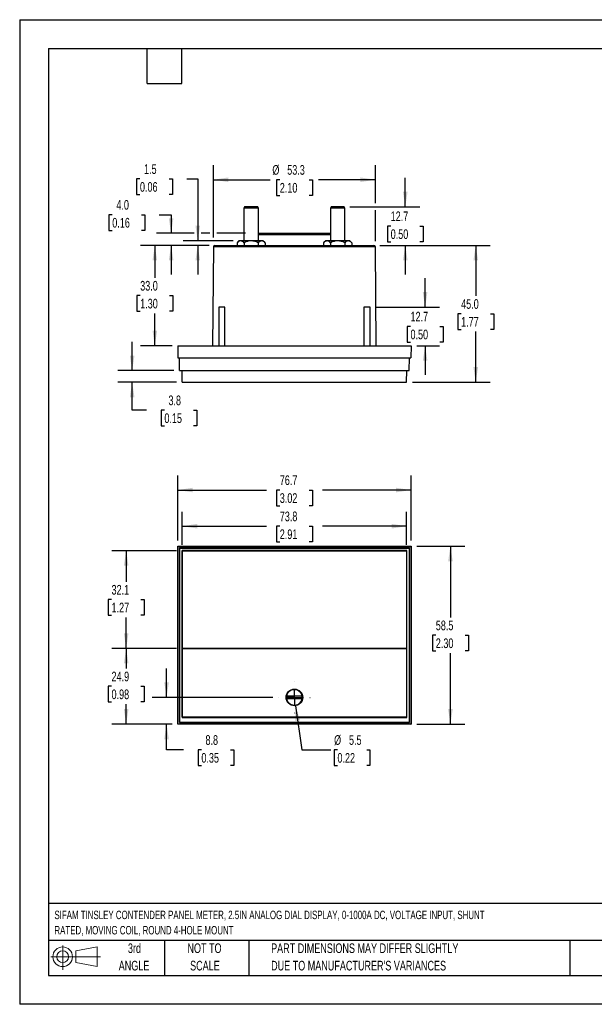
# Model space of a CAD drawing. Header units: millimetres. Extents: x 0 to 419, y 0 to 324.
# Tile 1 of 3: x 0 to 189, y 0 to 324. Entities that reach past the tile are written whole.
import ezdxf

# ---------------------------------------------------------------- set-up
doc = ezdxf.new("R2010")
doc.units = ezdxf.units.MM
doc.header["$LTSCALE"] = 1.5
doc.linetypes.add('CENTERX2', pattern=[20.32, 12.7, -2.54, 2.54, -2.54])
doc.layers.add('CENTER', color=40, linetype='CENTERX2')
doc.layers.add('SLD-DEFPOINTS', color=7, linetype='Continuous')
doc.layers.add('DIMENSIONS', color=140, linetype='Continuous', lineweight=25)
doc.layers.add('TEXT', color=140, linetype='Continuous', lineweight=25)
doc.styles.add('SLDTEXTSTYLE0', font='TXT', dxfattribs={"width": 0.7})
doc.dimstyles.new('SLDDIMSTYLE0', dxfattribs={"dimtxt": 3.237012, "dimasz": 4.953, "dimexe": 0, "dimexo": 0.0625, "dimgap": 0.809253, "dimtad": 0, "dimtih": 1, "dimtoh": 1, "dimrnd": 1e-09, "dimzin": 12, "dimdsep": 46, "dimtxsty": 'SLDTEXTSTYLE0', "dimsah": 1, "dimcen": 0.09, "dimadec": 0, "dimazin": 3, "dimtfac": 1, "dimtofl": 0, "dimtmove": 0, "dimatfit": 3, "dimfxl": 0, "dimfrac": 2, "dimtolj": 1, "dimtzin": 12, "dimarcsym": 0})
doc.dimstyles.new('SLDDIMSTYLE1', dxfattribs={"dimtxt": 3.237012, "dimasz": 4.953, "dimexe": 0, "dimexo": 0.0625, "dimgap": 0.809253, "dimtad": 0, "dimtih": 1, "dimtoh": 1, "dimrnd": 1e-09, "dimzin": 12, "dimdsep": 46, "dimtxsty": 'SLDTEXTSTYLE0', "dimsah": 1, "dimcen": 0, "dimadec": 0, "dimazin": 3, "dimtfac": 1, "dimtofl": 0, "dimtmove": 0, "dimatfit": 3, "dimfxl": 0, "dimfrac": 2, "dimtolj": 1, "dimtzin": 12, "dimarcsym": 0})
doc.dimstyles.new('SLDDIMSTYLE2', dxfattribs={"dimtxt": 3.237012, "dimasz": 4.953, "dimexe": 0, "dimexo": 0.0625, "dimgap": 0.809253, "dimtad": 0, "dimtih": 1, "dimtoh": 1, "dimrnd": 1e-09, "dimzin": 12, "dimdsep": 46, "dimtxsty": 'SLDTEXTSTYLE0', "dimsah": 1, "dimcen": 0.09, "dimadec": 0, "dimazin": 3, "dimtfac": 1, "dimtmove": 0, "dimatfit": 0, "dimfxl": 0, "dimfrac": 2, "dimtolj": 1, "dimtzin": 12, "dimarcsym": 0})
doc.dimstyles.new('SLDDIMSTYLE3', dxfattribs={"dimtxt": 3.237012, "dimasz": 4.953, "dimexe": 0, "dimexo": 0.0625, "dimgap": 0.809253, "dimtad": 0, "dimtih": 1, "dimtoh": 1, "dimrnd": 1e-09, "dimzin": 4, "dimdsep": 46, "dimtxsty": 'SLDTEXTSTYLE0', "dimsah": 1, "dimcen": 0.09, "dimadec": 0, "dimazin": 1, "dimtfac": 1, "dimtofl": 0, "dimtmove": 0, "dimatfit": 3, "dimfxl": 0, "dimfrac": 2, "dimtolj": 1, "dimtzin": 12, "dimarcsym": 0})
doc.dimstyles.new('SLDDIMSTYLE4', dxfattribs={"dimtxt": 3.237012, "dimasz": 4.953, "dimexe": 0, "dimexo": 0.0625, "dimgap": 0.809253, "dimtad": 0, "dimtih": 1, "dimtoh": 1, "dimrnd": 1e-09, "dimzin": 4, "dimdsep": 46, "dimtxsty": 'SLDTEXTSTYLE0', "dimsah": 1, "dimcen": 0.09, "dimadec": 0, "dimazin": 1, "dimtfac": 1, "dimtmove": 0, "dimatfit": 0, "dimfxl": 0, "dimfrac": 2, "dimtolj": 1, "dimtzin": 12, "dimarcsym": 0})

# ---------------------------------------------------------------- blocks, each defined once
blk = doc.blocks.new('Block11')
at = {"color": 7, "linetype": 'Continuous', "lineweight": 18}
for p, q in [((3.88, 7.97), (3.88, 0)), ((8.22, 6.25), (15.26, 7.55)), ((15.26, 7.55), (15.26, 1.1)), ((0, 4.32), (16.31, 4.32)), ((8.22, 2.39), (8.22, 6.25)), ((8.22, 2.39), (15.26, 1.1))]:
    blk.add_line(p, q, dxfattribs=at)
for radius in [3.23, 1.93]:
    blk.add_circle((3.88, 4.32), radius, dxfattribs=at)
blk = doc.blocks.new('Block12')
at = {"layer": 'SLD-DEFPOINTS'}
blk.add_blockref('Block11', (0, 0), dxfattribs=at)
blk = doc.blocks.new('SW_NOTE_0')
at = {"layer": 'TEXT', "color": 0, "linetype": 'CENTERX2', "lineweight": 18, "char_height": 2.775, "attachment_point": 1, "style": 'SLDTEXTSTYLE0'}
for s, insert in [('SIFAM TINSLEY CONTENDER PANEL METER, 2.5IN ANALOG DIAL DISPLAY, 0-1000A DC, VOLTAGE INPUT, SHUNT', (0, 3.58)), ('RATED, MOVING COIL, ROUND 4-HOLE MOUNT', (0, -1.45))]:
    blk.add_mtext(s, dxfattribs=dict(at, insert=insert))
blk = doc.blocks.new('SW_NOTE_0_3')
at = {"layer": 'TEXT', "color": 0, "linetype": 'CENTERX2', "lineweight": 18, "char_height": 3.175, "attachment_point": 1, "style": 'SLDTEXTSTYLE0'}
for s, insert in [('PART DIMENSIONS MAY DIFFER SLIGHTLY', (0, 4.09)), ("DUE TO MANUFACTURER'S VARIANCES", (0, -1.64))]:
    blk.add_mtext(s, dxfattribs=dict(at, insert=insert))
blk = doc.blocks.new('SW_NOTE_0_4')
at = {"layer": 'TEXT', "color": 0, "linetype": 'CENTERX2', "lineweight": 18, "char_height": 3.175, "attachment_point": 2, "style": 'SLDTEXTSTYLE0'}
for s, insert in [('NOT TO', (7.89, 4.09)), ('SCALE', (8.03, -1.64))]:
    blk.add_mtext(s, dxfattribs=dict(at, insert=insert))
blk = doc.blocks.new('SW_NOTE_0_5')
at = {"layer": 'TEXT', "color": 0, "linetype": 'CENTERX2', "lineweight": 18, "char_height": 3.175, "attachment_point": 2, "style": 'SLDTEXTSTYLE0'}
for s, insert in [('3rd', (3.47, 4.09)), ('ANGLE', (3.33, -1.64))]:
    blk.add_mtext(s, dxfattribs=dict(at, insert=insert))
blk = doc.blocks.new('_D')
at = {"layer": 'DIMENSIONS'}
for p, q in [((130.6, 150.65), (146.41, 150.65)), ((141.65, 150.65), (141.65, 127.27)), ((136.84, 121.4), (135.75, 121.4)), ((135.75, 121.4), (135.75, 116.26)), ((146.46, 121.4), (147.54, 121.4)), ((147.54, 121.4), (147.54, 116.26)), ((135.75, 116.26), (136.84, 116.26)), ((141.65, 92.15), (141.65, 115.53)), ((147.54, 116.26), (146.46, 116.26)), ((130.6, 92.15), (146.41, 92.15))]:
    blk.add_line(p, q, dxfattribs=at)
for points in [[(141.65, 150.65), (140.89, 145.7), (142.41, 145.7)], [(141.65, 92.15), (142.41, 97.11), (140.89, 97.11)]]:
    blk.add_solid(points, dxfattribs=at)
at = {"layer": 'DIMENSIONS', "char_height": 3.175, "attachment_point": 1, "style": 'SLDTEXTSTYLE0'}
for s, insert in [('58.5', (136.84, 126.22)), ('2.30', (136.84, 120.35))]:
    blk.add_mtext(s, dxfattribs=dict(at, insert=insert))
blk = doc.blocks.new('_D_1')
at = {"layer": 'DIMENSIONS'}
for p, q in [((51.99, 152.56), (51.99, 173.91)), ((128.69, 152.56), (128.69, 173.91)), ((51.99, 169.15), (81.15, 169.15)), ((85.53, 169.15), (84.44, 169.15)), ((84.44, 169.15), (84.44, 164)), ((95.15, 169.15), (96.24, 169.15)), ((96.24, 169.15), (96.24, 164)), ((128.69, 169.15), (99.54, 169.15)), ((84.44, 164), (85.53, 164)), ((96.24, 164), (95.15, 164))]:
    blk.add_line(p, q, dxfattribs=at)
for points in [[(51.99, 169.15), (56.94, 168.39), (56.94, 169.91)], [(128.69, 169.15), (123.74, 169.91), (123.74, 168.39)]]:
    blk.add_solid(points, dxfattribs=at)
at = {"layer": 'DIMENSIONS', "char_height": 3.175, "attachment_point": 1, "style": 'SLDTEXTSTYLE0'}
for s, insert in [('76.7', (85.53, 173.97)), ('3.02', (85.53, 168.1))]:
    blk.add_mtext(s, dxfattribs=dict(at, insert=insert))
blk = doc.blocks.new('_D_2')
at = {"layer": 'DIMENSIONS'}
for p, q in [((51.54, 117.06), (30.26, 117.06)), ((35.02, 117.06), (35.02, 110.47)), ((30.21, 104.6), (29.12, 104.6)), ((29.12, 104.6), (29.12, 99.46)), ((39.83, 104.6), (40.92, 104.6)), ((40.92, 104.6), (40.92, 99.46)), ((29.12, 99.46), (30.21, 99.46)), ((35.02, 92.15), (35.02, 98.74)), ((40.92, 99.46), (39.83, 99.46)), ((50.09, 92.15), (30.26, 92.15))]:
    blk.add_line(p, q, dxfattribs=at)
for points in [[(35.02, 117.06), (34.26, 112.1), (35.78, 112.1)], [(35.02, 92.15), (35.78, 97.11), (34.26, 97.11)]]:
    blk.add_solid(points, dxfattribs=at)
at = {"layer": 'DIMENSIONS', "char_height": 3.175, "attachment_point": 1, "style": 'SLDTEXTSTYLE0'}
for s, insert in [('24.9', (30.21, 109.42)), ('0.98', (30.21, 103.55))]:
    blk.add_mtext(s, dxfattribs=dict(at, insert=insert))
blk = doc.blocks.new('_D_3')
at = {"layer": 'DIMENSIONS'}
for p, q in [((51.54, 149.2), (30.26, 149.2)), ((35.02, 149.2), (35.02, 139)), ((30.21, 133.13), (29.12, 133.13)), ((29.12, 133.13), (29.12, 127.98)), ((39.83, 133.13), (40.92, 133.13)), ((40.92, 133.13), (40.92, 127.98)), ((29.12, 127.98), (30.21, 127.98)), ((35.02, 117.06), (35.02, 127.26)), ((40.92, 127.98), (39.83, 127.98)), ((51.54, 117.06), (30.26, 117.06))]:
    blk.add_line(p, q, dxfattribs=at)
for points in [[(35.02, 149.2), (34.26, 144.24), (35.78, 144.24)], [(35.02, 117.06), (35.78, 122.01), (34.26, 122.01)]]:
    blk.add_solid(points, dxfattribs=at)
at = {"layer": 'DIMENSIONS', "char_height": 3.175, "attachment_point": 1, "style": 'SLDTEXTSTYLE0'}
for s, insert in [('32.1', (30.21, 137.94)), ('1.27', (30.21, 132.08))]:
    blk.add_mtext(s, dxfattribs=dict(at, insert=insert))
blk = doc.blocks.new('_D_4')
at = {"layer": 'DIMENSIONS'}
for p, q in [((53.45, 151.1), (53.45, 162.02)), ((127.24, 151.1), (127.24, 162.02)), ((53.45, 157.26), (81.15, 157.26)), ((85.53, 157.26), (84.44, 157.26)), ((84.44, 157.26), (84.44, 152.11)), ((95.15, 157.26), (96.24, 157.26)), ((96.24, 157.26), (96.24, 152.11)), ((127.24, 157.26), (99.54, 157.26)), ((84.44, 152.11), (85.53, 152.11)), ((96.24, 152.11), (95.15, 152.11))]:
    blk.add_line(p, q, dxfattribs=at)
for points in [[(53.45, 157.26), (58.4, 156.49), (58.4, 158.02)], [(127.24, 157.26), (122.28, 158.02), (122.28, 156.49)]]:
    blk.add_solid(points, dxfattribs=at)
at = {"layer": 'DIMENSIONS', "char_height": 3.175, "attachment_point": 1, "style": 'SLDTEXTSTYLE0'}
for s, insert in [('73.8', (85.53, 162.07)), ('2.91', (85.53, 156.2))]:
    blk.add_mtext(s, dxfattribs=dict(at, insert=insert))
blk = doc.blocks.new('_D_5')
at = {"layer": 'DIMENSIONS'}
for p, q in [((90.73, 98.23), (92.8, 83.7)), ((92.8, 83.7), (102.32, 83.7)), ((104.5, 83.7), (103.41, 83.7)), ((103.41, 83.7), (103.41, 78.56)), ((114.11, 83.7), (115.2, 83.7)), ((115.2, 83.7), (115.2, 78.56)), ((103.41, 78.56), (104.5, 78.56)), ((115.2, 78.56), (114.11, 78.56))]:
    blk.add_line(p, q, dxfattribs=at)
blk.add_solid([(90.73, 98.23), (90.67, 93.22), (92.18, 93.43)], dxfattribs=at)
at = {"layer": 'DIMENSIONS', "char_height": 3.175, "attachment_point": 1, "style": 'SLDTEXTSTYLE0'}
for s, insert in [('%%c', (103.4, 88.52)), ('5.5', (108.29, 88.52)), ('0.22', (104.5, 82.65))]:
    blk.add_mtext(s, dxfattribs=dict(at, insert=insert))
blk = doc.blocks.new('_D_6')
at = {"layer": 'DIMENSIONS'}
for p, q in [((48.3, 100.95), (48.3, 110.48)), ((83.3, 100.95), (43.54, 100.95)), ((50.09, 92.15), (43.54, 92.15)), ((48.3, 83.7), (48.3, 92.15)), ((53.91, 83.7), (48.3, 83.7)), ((59.75, 83.7), (58.66, 83.7)), ((58.66, 83.7), (58.66, 78.56)), ((69.37, 83.7), (70.46, 83.7)), ((70.46, 83.7), (70.46, 78.56)), ((58.66, 78.56), (59.75, 78.56)), ((70.46, 78.56), (69.37, 78.56))]:
    blk.add_line(p, q, dxfattribs=at)
for points in [[(48.3, 100.95), (49.06, 105.91), (47.54, 105.91)], [(48.3, 92.15), (47.54, 87.2), (49.06, 87.2)]]:
    blk.add_solid(points, dxfattribs=at)
at = {"layer": 'DIMENSIONS', "char_height": 3.175, "attachment_point": 1, "style": 'SLDTEXTSTYLE0'}
for s, insert in [('8.8', (61.1, 88.52)), ('0.35', (59.75, 82.65))]:
    blk.add_mtext(s, dxfattribs=dict(at, insert=insert))
blk = doc.blocks.new('SW_CENTERMARKSYMBOL_0')
at = {"layer": 'CENTER', "color": 0}
for p, q in [((0, 5.08), (0, 5.14)), ((-5.08, 0), (-5.14, 0)), ((0, 0), (-2.54, 0)), ((0, 0), (0, 2.54)), ((0, 0), (0, -2.54)), ((0, 0), (2.54, 0)), ((5.08, 0), (5.14, 0)), ((0, -5.08), (0, -5.14))]:
    blk.add_line(p, q, dxfattribs=at)
blk = doc.blocks.new('_D_7')
at = {"layer": 'DIMENSIONS'}
for p, q in [((39.55, 271.49), (38.46, 271.49)), ((38.46, 271.49), (38.46, 266.34)), ((49.17, 271.49), (50.25, 271.49)), ((50.25, 271.49), (50.25, 266.34)), ((55, 271.49), (58.56, 271.49)), ((58.56, 271.49), (58.56, 251.11)), ((38.46, 266.34), (39.55, 266.34)), ((50.25, 266.34), (49.17, 266.34)), ((70.21, 251.11), (53.8, 251.11)), ((62.3, 249.61), (53.8, 249.61)), ((58.56, 249.61), (58.56, 240.09))]:
    blk.add_line(p, q, dxfattribs=at)
for points in [[(58.56, 251.11), (59.32, 256.07), (57.8, 256.07)], [(58.56, 249.61), (57.8, 244.66), (59.32, 244.66)]]:
    blk.add_solid(points, dxfattribs=at)
at = {"layer": 'DIMENSIONS', "char_height": 3.175, "attachment_point": 1, "style": 'SLDTEXTSTYLE0'}
for s, insert in [('1.5', (40.89, 276.31)), ('0.06', (39.55, 270.44))]:
    blk.add_mtext(s, dxfattribs=dict(at, insert=insert))
blk = doc.blocks.new('_D_8')
at = {"layer": 'DIMENSIONS'}
for p, q in [((118.39, 249.61), (154.74, 249.61)), ((149.97, 249.61), (149.97, 232.98)), ((145.17, 227.11), (144.08, 227.11)), ((144.08, 227.11), (144.08, 221.97)), ((154.78, 227.11), (155.87, 227.11)), ((155.87, 227.11), (155.87, 221.97)), ((144.08, 221.97), (145.17, 221.97)), ((149.97, 204.61), (149.97, 221.25)), ((155.87, 221.97), (154.78, 221.97)), ((129.14, 204.61), (154.74, 204.61))]:
    blk.add_line(p, q, dxfattribs=at)
for points in [[(149.97, 249.61), (149.21, 244.66), (150.74, 244.66)], [(149.97, 204.61), (150.74, 209.57), (149.21, 209.57)]]:
    blk.add_solid(points, dxfattribs=at)
at = {"layer": 'DIMENSIONS', "char_height": 3.175, "attachment_point": 1, "style": 'SLDTEXTSTYLE0'}
for s, insert in [('45.0', (145.17, 231.93)), ('1.77', (145.17, 226.06))]:
    blk.add_mtext(s, dxfattribs=dict(at, insert=insert))
blk = doc.blocks.new('_D_9')
at = {"layer": 'DIMENSIONS'}
for p, q in [((62.3, 249.61), (39.68, 249.61)), ((44.44, 249.61), (44.44, 238.98)), ((39.63, 233.11), (38.55, 233.11)), ((38.55, 233.11), (38.55, 227.97)), ((49.25, 233.11), (50.34, 233.11)), ((50.34, 233.11), (50.34, 227.97)), ((38.55, 227.97), (39.63, 227.97)), ((44.44, 216.61), (44.44, 227.25)), ((50.34, 227.97), (49.25, 227.97)), ((50.09, 216.61), (39.68, 216.61))]:
    blk.add_line(p, q, dxfattribs=at)
for points in [[(44.44, 249.61), (43.68, 244.66), (45.2, 244.66)], [(44.44, 216.61), (45.2, 221.57), (43.68, 221.57)]]:
    blk.add_solid(points, dxfattribs=at)
at = {"layer": 'DIMENSIONS', "char_height": 3.175, "attachment_point": 1, "style": 'SLDTEXTSTYLE0'}
for s, insert in [('33.0', (39.63, 237.93)), ('1.30', (39.63, 232.06))]:
    blk.add_mtext(s, dxfattribs=dict(at, insert=insert))
blk = doc.blocks.new('_D_10')
at = {"layer": 'DIMENSIONS'}
for p, q in [((63.7, 252.26), (63.7, 275.98)), ((116.98, 263.46), (116.98, 275.98)), ((63.7, 271.21), (82.36, 271.21)), ((85.53, 271.21), (84.44, 271.21)), ((84.44, 271.21), (84.44, 266.07)), ((95.15, 271.21), (96.24, 271.21)), ((96.24, 271.21), (96.24, 266.07)), ((116.98, 271.21), (98.32, 271.21)), ((84.44, 266.07), (85.53, 266.07)), ((96.24, 266.07), (95.15, 266.07)), ((116.98, 251.02), (116.98, 261.17))]:
    blk.add_line(p, q, dxfattribs=at)
for points in [[(63.7, 271.21), (68.65, 270.45), (68.65, 271.98)], [(116.98, 271.21), (112.03, 271.98), (112.03, 270.45)]]:
    blk.add_solid(points, dxfattribs=at)
at = {"layer": 'DIMENSIONS', "char_height": 3.175, "attachment_point": 1, "style": 'SLDTEXTSTYLE0'}
for s, insert in [('%%c', (83.09, 276.03)), ('53.3', (87.98, 276.03)), ('2.10', (85.53, 270.16))]:
    blk.add_mtext(s, dxfattribs=dict(at, insert=insert))
blk = doc.blocks.new('_D_11')
at = {"layer": 'DIMENSIONS'}
for p, q in [((126.81, 262.31), (126.81, 271.84)), ((108.62, 262.31), (131.57, 262.31)), ((122, 255.96), (120.91, 255.96)), ((120.91, 255.96), (120.91, 250.82)), ((131.62, 255.96), (132.71, 255.96)), ((132.71, 255.96), (132.71, 250.82)), ((118.39, 249.61), (131.57, 249.61)), ((120.91, 250.82), (122, 250.82)), ((126.81, 249.61), (126.81, 240.09)), ((132.71, 250.82), (131.62, 250.82))]:
    blk.add_line(p, q, dxfattribs=at)
for points in [[(126.81, 262.31), (127.57, 267.27), (126.05, 267.27)], [(126.81, 249.61), (126.05, 244.66), (127.57, 244.66)]]:
    blk.add_solid(points, dxfattribs=at)
at = {"layer": 'DIMENSIONS', "char_height": 3.175, "attachment_point": 1, "style": 'SLDTEXTSTYLE0'}
for s, insert in [('12.7', (122, 260.78)), ('0.50', (122, 254.91))]:
    blk.add_mtext(s, dxfattribs=dict(at, insert=insert))
blk = doc.blocks.new('_D_12')
at = {"layer": 'DIMENSIONS'}
for p, q in [((133.33, 229.31), (133.33, 238.84)), ((117.12, 229.31), (138.09, 229.31)), ((128.52, 222.96), (127.43, 222.96)), ((127.43, 222.96), (127.43, 217.82)), ((138.14, 222.96), (139.22, 222.96)), ((139.22, 222.96), (139.22, 217.82)), ((127.43, 217.82), (128.52, 217.82)), ((139.22, 217.82), (138.14, 217.82)), ((130.6, 216.61), (138.09, 216.61)), ((133.33, 216.61), (133.33, 207.09))]:
    blk.add_line(p, q, dxfattribs=at)
for points in [[(133.33, 229.31), (134.09, 234.27), (132.57, 234.27)], [(133.33, 216.61), (132.57, 211.66), (134.09, 211.66)]]:
    blk.add_solid(points, dxfattribs=at)
at = {"layer": 'DIMENSIONS', "char_height": 3.175, "attachment_point": 1, "style": 'SLDTEXTSTYLE0'}
for s, insert in [('12.7', (128.52, 227.78)), ('0.50', (128.52, 221.91))]:
    blk.add_mtext(s, dxfattribs=dict(at, insert=insert))
blk = doc.blocks.new('_D_13')
at = {"layer": 'DIMENSIONS'}
for p, q in [((36.99, 208.42), (36.99, 217.95)), ((50.66, 208.42), (32.23, 208.42)), ((51.54, 204.61), (32.23, 204.61)), ((36.99, 195.42), (36.99, 204.61)), ((41.74, 195.42), (36.99, 195.42)), ((47.58, 195.42), (46.49, 195.42)), ((46.49, 195.42), (46.49, 190.28)), ((57.2, 195.42), (58.28, 195.42)), ((58.28, 195.42), (58.28, 190.28)), ((46.49, 190.28), (47.58, 190.28)), ((58.28, 190.28), (57.2, 190.28))]:
    blk.add_line(p, q, dxfattribs=at)
for points in [[(36.99, 208.42), (37.75, 213.38), (36.23, 213.38)], [(36.99, 204.61), (36.23, 199.66), (37.75, 199.66)]]:
    blk.add_solid(points, dxfattribs=at)
at = {"layer": 'DIMENSIONS', "char_height": 3.175, "attachment_point": 1, "style": 'SLDTEXTSTYLE0'}
for s, insert in [('3.8', (48.92, 200.24)), ('0.15', (47.58, 194.37))]:
    blk.add_mtext(s, dxfattribs=dict(at, insert=insert))
blk = doc.blocks.new('_D_14')
at = {"layer": 'DIMENSIONS'}
for p, q in [((30.45, 259.71), (29.36, 259.71)), ((29.36, 259.71), (29.36, 254.56)), ((40.07, 259.71), (41.15, 259.71)), ((41.15, 259.71), (41.15, 254.56)), ((45.9, 259.71), (49.8, 259.71)), ((49.8, 259.71), (49.8, 253.61)), ((29.36, 254.56), (30.45, 254.56)), ((41.15, 254.56), (40.07, 254.56)), ((57.42, 253.61), (45.04, 253.61)), ((62.56, 253.61), (59.7, 253.61)), ((74.27, 253.61), (64.84, 253.61)), ((62.3, 249.61), (45.04, 249.61)), ((49.8, 249.61), (49.8, 240.09))]:
    blk.add_line(p, q, dxfattribs=at)
for points in [[(49.8, 253.61), (50.56, 258.57), (49.04, 258.57)], [(49.8, 249.61), (49.04, 244.66), (50.56, 244.66)]]:
    blk.add_solid(points, dxfattribs=at)
at = {"layer": 'DIMENSIONS', "char_height": 3.175, "attachment_point": 1, "style": 'SLDTEXTSTYLE0'}
for s, insert in [('4.0', (31.8, 264.53)), ('0.16', (30.45, 258.66))]:
    blk.add_mtext(s, dxfattribs=dict(at, insert=insert))

msp = doc.modelspace()

# ---------------------------------------------------------------- linework, layer by layer
at = {"color": 7, "linetype": 'Continuous'}
for p, q in [((0.004, 323.854), (0.004, 0.004)), ((0.004, 323.854), (419.104, 323.854)), ((419.104, 0.004), (0.004, 0.004))]:
    msp.add_line(p, q, dxfattribs=at)
for p, q in [((73.967, 262.315), (73.717, 261.882)), ((73.717, 261.882), (73.717, 251.115)), ((78.517, 261.882), (73.717, 261.882)), ((78.267, 262.315), (73.967, 262.315)), ((78.517, 261.882), (78.267, 262.315)), ((78.517, 251.115), (78.517, 261.882)), ((102.415, 262.315), (102.165, 261.882)), ((102.165, 261.882), (102.165, 251.115)), ((106.965, 261.882), (102.165, 261.882)), ((106.715, 262.315), (102.415, 262.315)), ((106.965, 261.882), (106.715, 262.315)), ((106.965, 251.115), (106.965, 261.882)), ((78.517, 253.615), (102.165, 253.615)), ((102.165, 253.119), (78.517, 253.119)), ((64.202, 249.615), (116.48, 249.615)), ((72.117, 251.115), (71.498, 250.496)), ((71.498, 250.496), (71.498, 249.615)), ((72.653, 251.115), (72.117, 251.115)), ((76.117, 251.115), (72.653, 251.115)), ((73.808, 250.496), (73.808, 249.615)), ((79.581, 251.115), (76.117, 251.115)), ((78.427, 250.496), (78.427, 249.615)), ((80.117, 251.115), (79.581, 251.115)), ((80.736, 250.496), (80.117, 251.115)), ((80.736, 250.496), (80.736, 249.615)), ((100.565, 251.115), (99.946, 250.496)), ((99.946, 250.496), (99.946, 249.615)), ((101.101, 251.115), (100.565, 251.115)), ((104.565, 251.115), (101.101, 251.115)), ((102.256, 250.496), (102.256, 249.615)), ((108.029, 251.115), (104.565, 251.115)), ((106.875, 250.496), (106.875, 249.615)), ((108.565, 251.115), (108.029, 251.115)), ((109.184, 250.496), (108.565, 251.115)), ((109.184, 250.496), (109.184, 249.615)), ((63.701, 249.119), (63.417, 216.615)), ((116.981, 249.119), (63.701, 249.119)), ((117.265, 216.615), (116.981, 249.119)), ((65.465, 229.315), (65.465, 216.615)), ((67.389, 229.315), (65.465, 229.315)), ((67.465, 229.315), (67.389, 229.315)), ((67.465, 216.615), (67.465, 229.315)), ((113.217, 229.315), (113.217, 216.615)), ((115.141, 229.315), (113.217, 229.315)), ((115.217, 229.315), (115.141, 229.315)), ((115.217, 216.615), (115.217, 229.315)), ((51.991, 216.615), (128.691, 216.615)), ((51.991, 216.615), (52.026, 212.615)), ((128.691, 216.615), (128.656, 212.615)), ((52.026, 212.615), (128.656, 212.615)), ((52.563, 208.425), (52.526, 212.615)), ((128.12, 208.425), (128.156, 212.615)), ((52.563, 208.425), (128.12, 208.425)), ((53.446, 204.615), (53.413, 208.425)), ((127.236, 204.615), (127.27, 208.425)), ((53.446, 204.615), (127.236, 204.615)), ((51.991, 150.652), (52.026, 150.618)), ((51.991, 92.152), (51.991, 150.652)), ((51.991, 150.652), (128.691, 150.652)), ((52.026, 92.187), (52.026, 150.618)), ((52.026, 150.618), (128.656, 150.618)), ((52.526, 150.118), (52.526, 92.687)), ((52.563, 150.081), (52.526, 150.118)), ((128.156, 150.118), (52.526, 150.118)), ((52.563, 92.724), (52.563, 150.081)), ((52.563, 150.081), (128.12, 150.081)), ((53.413, 149.231), (53.413, 94.374)), ((53.446, 149.198), (53.413, 149.231)), ((127.27, 149.231), (53.413, 149.231)), ((53.446, 117.057), (53.446, 149.198)), ((53.446, 149.198), (127.236, 149.198)), ((127.236, 149.198), (127.27, 149.231)), ((127.236, 149.198), (127.236, 117.057)), ((127.27, 94.374), (127.27, 149.231)), ((128.12, 150.081), (128.156, 150.118)), ((128.12, 150.081), (128.12, 92.724)), ((128.156, 92.687), (128.156, 150.118)), ((128.691, 150.652), (128.656, 150.618)), ((128.656, 150.618), (128.656, 92.187)), ((128.691, 150.652), (128.691, 92.152)), ((53.446, 117.057), (53.441, 117.053)), ((127.241, 117.053), (53.441, 117.053)), ((53.441, 94.403), (53.441, 117.053)), ((53.446, 117.057), (127.236, 117.057)), ((127.241, 117.053), (127.236, 117.057)), ((127.241, 117.053), (127.241, 94.403)), ((87.79, 101.452), (92.893, 101.452)), ((92.893, 100.452), (87.79, 100.452)), ((53.441, 94.403), (53.413, 94.374)), ((53.413, 94.374), (127.27, 94.374)), ((127.241, 94.403), (53.441, 94.403)), ((127.27, 94.374), (127.241, 94.403)), ((51.991, 92.152), (52.026, 92.187)), ((128.691, 92.152), (51.991, 92.152)), ((128.656, 92.187), (52.026, 92.187)), ((52.563, 92.724), (52.526, 92.687)), ((52.526, 92.687), (128.156, 92.687)), ((128.12, 92.724), (52.563, 92.724)), ((128.156, 92.687), (128.12, 92.724)), ((128.656, 92.187), (128.691, 92.152))]:
    msp.add_line(p, q)
for radius in [2.75, 2.65]:
    msp.add_circle((90.341, 100.952), radius)
for centre, radius, start, end in [((64.201, 249.115), 0.5, 90, 179.5), ((72.774, 249.502), 1.617, 94.28589, 142.08768), ((72.493, 249.429), 1.694, 39.05892, 84.56751), ((76.214, 246.135), 4.98, 91.11204, 118.88796), ((75.989, 246.017), 5.099, 61.4414, 88.5586), ((79.702, 249.502), 1.617, 94.28589, 142.08768), ((79.421, 249.429), 1.694, 39.05892, 84.56751), ((101.222, 249.502), 1.617, 94.28589, 142.08768), ((100.941, 249.429), 1.694, 39.05892, 84.56751), ((104.662, 246.135), 4.98, 91.11204, 118.88796), ((104.437, 246.017), 5.099, 61.4414, 88.5586), ((108.15, 249.502), 1.617, 94.28589, 142.08768), ((107.869, 249.429), 1.694, 39.05892, 84.56751), ((116.481, 249.115), 0.5, 0.5, 90), ((90.341, 100.952), 2.6, 168.91251, 191.08749), ((90.341, 100.952), 2.6, 11.08749, 168.91251), ((90.341, 100.952), 2.6, 191.08749, 348.91251), ((90.341, 100.952), 2.6, 348.91251, 11.08749)]:
    msp.add_arc(centre, radius, start, end)
at = {"layer": 'TEXT'}
for p, q in [((9.525, 314.325), (409.575, 314.325)), ((9.525, 314.325), (9.525, 9.525)), ((41.91, 302.895), (41.91, 314.325)), ((53.34, 302.895), (53.34, 314.325)), ((41.91, 302.895), (53.34, 302.895)), ((409.575, 33.189), (9.525, 33.189)), ((409.575, 20.955), (9.525, 20.955)), ((47.625, 20.955), (47.625, 9.525)), ((75.317, 20.955), (75.317, 9.525)), ((180.97, 20.955), (180.97, 9.525)), ((9.525, 9.525), (409.575, 9.525))]:
    msp.add_line(p, q, dxfattribs=at)

# ---------------------------------------------------------------- block references
at = {"layer": 'CENTER'}
msp.add_blockref('SW_CENTERMARKSYMBOL_0', (90.341, 100.952), dxfattribs=at)
at = {"layer": 'SLD-DEFPOINTS'}
msp.add_blockref('Block12', (10.257, 11.331), dxfattribs=at)
at = {"layer": 'TEXT', "linetype": 'CENTERX2', "lineweight": 18}
for name, p in [('SW_NOTE_0', (11.42, 27.217)), ('SW_NOTE_0_5', (34.271, 15.953)), ('SW_NOTE_0_4', (52.886, 15.953)), ('SW_NOTE_0_3', (82.679, 15.953))]:
    msp.add_blockref(name, p, dxfattribs=at)

# ---------------------------------------------------------------- dimensions: what is measured, and where the dimension line sits
at = {"layer": 'DIMENSIONS'}
for base, p1, p2, dimstyle, picture, middle in [((58.559, 249.615), (72.117, 251.115), (64.201, 249.615), 'SLDDIMSTYLE2', '_D_7', (58.559, 271.488)), ((126.809, 249.615), (106.715, 262.315), (116.481, 249.615), 'SLDDIMSTYLE2', '_D_11', (126.809, 255.965)), ((49.798, 249.615), (76.172, 253.615), (64.201, 249.615), 'SLDDIMSTYLE4', '_D_14', (49.798, 259.709)), ((44.443, 216.615), (64.201, 249.615), (51.991, 216.615), 'SLDDIMSTYLE3', '_D_9', (44.443, 233.115)), ((149.975, 204.615), (116.481, 249.615), (127.236, 204.615), 'SLDDIMSTYLE3', '_D_8', (149.975, 227.115)), ((133.328, 216.615), (115.217, 229.315), (128.691, 216.615), 'SLDDIMSTYLE2', '_D_12', (133.328, 222.965)), ((36.991, 204.615), (52.563, 208.425), (53.446, 204.615), 'SLDDIMSTYLE2', '_D_13', (36.991, 195.421)), ((35.021, 117.057), (53.446, 149.198), (53.446, 117.057), 'SLDDIMSTYLE0', '_D_3', (35.021, 133.127)), ((141.648, 92.152), (128.691, 150.652), (128.691, 92.152), 'SLDDIMSTYLE0', '_D', (141.648, 121.402)), ((35.0213, 92.1525), (53.4459, 117.0572), (51.9911, 92.1525), 'SLDDIMSTYLE0', '_D_2', (35.0213, 104.6048)), ((48.302, 92.152), (85.201, 100.952), (51.991, 92.152), 'SLDDIMSTYLE2', '_D_6', (48.302, 83.7))]:
    dim = msp.add_linear_dim(base=base, p1=p1, p2=p2, angle=90, dimstyle=dimstyle, dxfattribs=at)
    dim.commit()
    dim.dimension.update_dxf_attribs({"geometry": picture, "text_midpoint": middle, "dimtype": 160})
dim = msp.add_linear_dim(base=(63.701, 271.214), p1=(116.981, 249.119), p2=(63.701, 249.119), text='%%c<>', dimstyle='SLDDIMSTYLE0', dxfattribs=at)
dim.commit()
dim.dimension.update_dxf_attribs({"geometry": '_D_10', "text_midpoint": (90.341, 271.214), "dimtype": 160})
for base, p1, p2, picture, middle in [((51.991, 169.148), (128.691, 150.652), (51.991, 150.652), '_D_1', (90.341, 169.148)), ((127.236, 157.256), (53.446, 149.198), (127.236, 149.198), '_D_4', (90.341, 157.256))]:
    dim = msp.add_linear_dim(base=base, p1=p1, p2=p2, dimstyle='SLDDIMSTYLE0', dxfattribs=at)
    dim.commit()
    dim.dimension.update_dxf_attribs({"geometry": picture, "text_midpoint": middle, "dimtype": 160})
dim = msp.add_diameter_dim_2p(p1=(89.954, 103.675), p2=(90.729, 98.23), dimstyle='SLDDIMSTYLE1', dxfattribs=at)
dim.commit()
dim.dimension.update_dxf_attribs({"geometry": '_D_5', "text_midpoint": (109.305, 83.7), "dimtype": 163})

doc.saveas('drawing.dxf')
